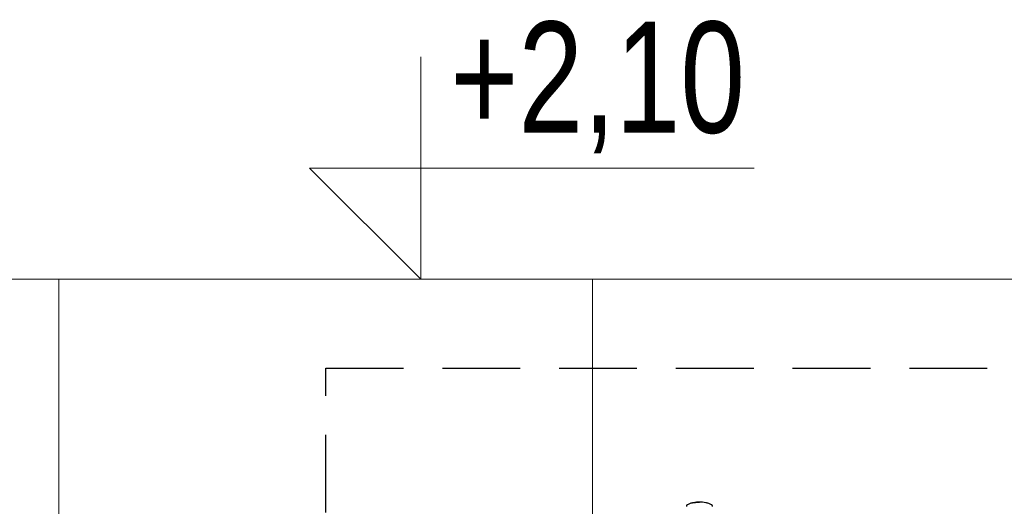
# Model space of a CAD drawing. Header units: inches. Extents: x 0 to 77643, y -44170 to 0.
# Tile 39 of 159: x 68400 to 68511, y -42932 to -42877. Entities that reach past the tile are written whole.
import ezdxf

# ---------------------------------------------------------------- set-up
doc = ezdxf.new("R2010")
doc.units = ezdxf.units.IN
doc.header["$MEASUREMENT"] = 0
doc.linetypes.add('HIDDEN', pattern=[0.375, 0.25, -0.125])
doc.layers.get('0').update_dxf_attribs({"lineweight": 0})
doc.layers.add('p--kafelki', color=251, linetype='Continuous', lineweight=13)
doc.layers.add('p--łazienka NP', color=150, linetype='Continuous', lineweight=25)
doc.styles.add('1-50', font='arial.ttf', dxfattribs={"width": 0.75, "height": 12.5})

# ---------------------------------------------------------------- blocks, each defined once
blk = doc.blocks.new('kota wykoń')
for p, q in [((0, 25), (0, 0)), ((0, 0), (-12.5, 12.5)), ((-12.5, 12.5), (37.5, 12.5))]:
    blk.add_line(p, q)
at = {"lineweight": 0}
blk.add_line((-2.5, 0), (2.5, 0), dxfattribs=at)
blk = doc.blocks.new('natrysk')
at = {"linetype": 'Continuous'}
for points, knots in [([(-1.36, 65.62), (-1.37, 65.62), (-1.38, 65.61), (-1.39, 65.6), (-1.4, 65.6), (-1.42, 65.58), (-1.43, 65.56), (-1.45, 65.53), (-1.45, 65.51), (-1.46, 65.48), (-1.46, 65.46), (-1.46, 65.44)], [0, 0, 0, 0, 0.125, 0.125, 0.25, 0.25, 0.5, 0.5, 0.75, 0.75, 1, 1, 1, 1]), ([(0, 65.91), (-0.06, 65.91), (-0.12, 65.91), (-0.23, 65.91), (-0.29, 65.9), (-0.47, 65.89), (-0.58, 65.87), (-0.76, 65.84), (-0.81, 65.82), (-0.93, 65.79), (-0.98, 65.78), (-1.15, 65.72), (-1.26, 65.68), (-1.36, 65.62)], [0, 0, 0, 0, 0.125, 0.125, 0.25, 0.25, 0.5, 0.5, 0.625, 0.625, 0.75, 0.75, 1, 1, 1, 1]), ([(-0.01, 65.88), (-0.01, 65.88), (-0.01, 65.88), (-0.01, 65.88), (-0.01, 65.88), (-0.01, 65.88), (-0.01, 65.88), (-0.01, 65.88), (-0.01, 65.88), (-0.03, 65.88), (-0.11, 65.87), (-0.27, 65.87), (-0.51, 65.84), (-0.68, 65.81), (-0.78, 65.79)], [0, 0, 0, 0, 0.000002, 0.000006, 0.000024, 0.000094, 0.000372, 0.001477, 0.005837, 0.022846, 0.087525, 0.318377, 0.639462, 1, 1, 1, 1]), ([(1.36, 65.62), (1.26, 65.68), (1.15, 65.72), (0.99, 65.78), (0.93, 65.79), (0.82, 65.82), (0.76, 65.84), (0.59, 65.87), (0.47, 65.89), (0.24, 65.91), (0.12, 65.91), (0, 65.91)], [0, 0, 0, 0, 0.25, 0.25, 0.375, 0.375, 0.5, 0.5, 0.75, 0.75, 1, 1, 1, 1]), ([(1.46, 65.44), (1.46, 65.45), (1.46, 65.46), (1.46, 65.48), (1.46, 65.49), (1.45, 65.51), (1.45, 65.53), (1.43, 65.56), (1.42, 65.58), (1.39, 65.6), (1.38, 65.61), (1.36, 65.62)], [0, 0, 0, 0, 0.125, 0.125, 0.25, 0.25, 0.5, 0.5, 0.75, 0.75, 1, 1, 1, 1])]:
    blk.add_open_spline(points, degree=3, knots=knots, dxfattribs=at)

msp = doc.modelspace()

# ---------------------------------------------------------------- linework, layer by layer
at = {"layer": 'p--kafelki', "linetype": 'Continuous'}
for p, q in [((68071.53369, -42906.48684), (68619.78369, -42906.48684)), ((68404.78369, -42906.48684), (68404.78369, -43116.48684)), ((68464.78369, -42906.48684), (68464.78369, -43116.48684))]:
    msp.add_line(p, q, dxfattribs=at)
at = {"layer": 'p--łazienka NP', "linetype": 'HIDDEN', "ltscale": 35}
msp.add_lwpolyline([(68524.78369, -43116.48684), (68434.78369, -43116.48684), (68434.78369, -42916.48684), (68524.78369, -42916.48684)], close=True, dxfattribs=at)

# ---------------------------------------------------------------- block references
msp.add_blockref('kota wykoń', (68445.47014, -42906.48684))
at = {"layer": 'p--łazienka NP', "linetype": 'Continuous', "lineweight": 30, "ltscale": 35}
msp.add_blockref('natrysk', (68476.8065, -42997.48637), dxfattribs=at)

# ---------------------------------------------------------------- texts
at = {"color": 0, "insert": (68448.80007, -42877.51298), "char_height": 12.5, "width": 211.4644408, "attachment_point": 1, "style": '1-50'}
msp.add_mtext('+2,10', dxfattribs=at)

doc.saveas('drawing.dxf')
